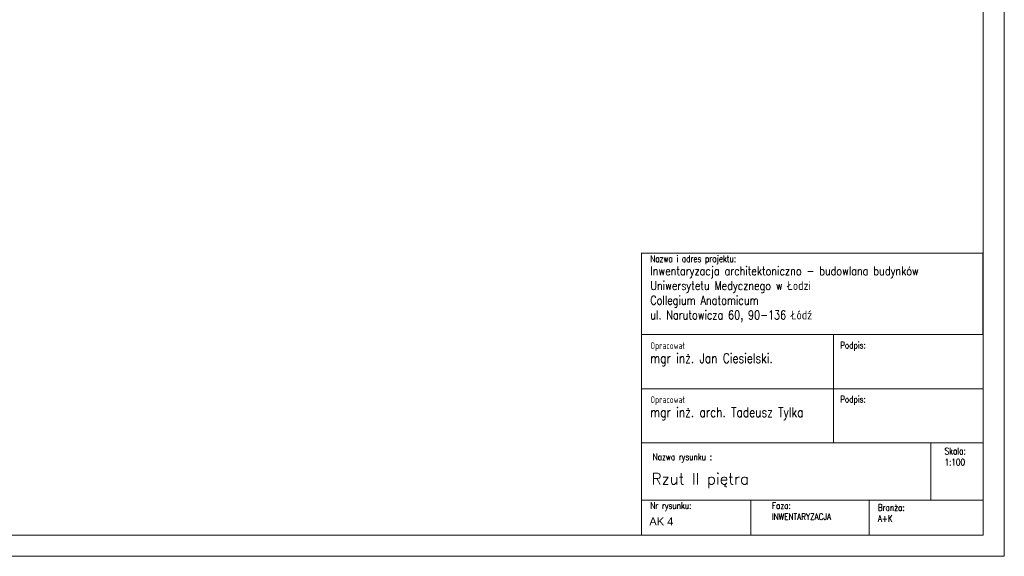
# Model space of a CAD drawing. Header units: millimetres. Extents: x -5254 to 173417, y -28809 to -6400.
# Tile 63 of 256: x 40340 to 42682, y -28809 to -27532. Entities that reach past the tile are written whole.
import ezdxf

# ---------------------------------------------------------------- set-up
doc = ezdxf.new("R2010")
doc.units = ezdxf.units.MM
doc.layers.add('m_tabela', color=7, linetype='Continuous', lineweight=15)
doc.layers.add('mr_wym_białe', color=7, linetype='Continuous', lineweight=9)
doc.styles.add('opis', font='simplex.shx', dxfattribs={"width": 0.8})
doc.styles.get("Standard").update_dxf_attribs({"font": 'arial.ttf'})

msp = doc.modelspace()

# ---------------------------------------------------------------- linework, layer by layer
at = {"layer": 'm_tabela'}
for p, q in [((41818.34, -28087.32), (42631.42, -28087.32)), ((41819.39, -28759.36), (41819.39, -28281.57)), ((42276.15, -28281.57), (42276.15, -28410.21)), ((42276.15, -28410.21), (42276.15, -28538.86)), ((42507.47, -28538.86), (42507.47, -28675.36)), ((42632.47, -28538.86), (42632.47, -28667.51)), ((41819.39, -28675.36), (42632.47, -28675.36)), ((42079.68, -28675.36), (42079.68, -28759.36)), ((42360.72, -28675.36), (42360.72, -28759.36)), ((42632.47, -28759.36), (41819.39, -28759.36))]:
    msp.add_line(p, q, dxfattribs=at)
at = {"layer": 'm_tabela', "color": 0}
for p, q in [((41819.39, -28087.32), (41819.39, -28281.57)), ((42631.42, -28281.57), (42631.42, -28087.32)), ((42276.15, -28410.21), (42276.15, -28281.57)), ((42276.15, -28281.57), (42276.15, -28410.21)), ((41819.39, -28410.21), (42632.47, -28410.21)), ((41819.39, -28410.21), (42276.15, -28410.21)), ((42276.15, -28410.21), (41819.39, -28410.21)), ((41819.39, -28410.21), (42276.15, -28410.21)), ((42276.15, -28538.86), (42276.15, -28410.21)), ((42276.15, -28410.21), (42276.15, -28538.86)), ((41819.39, -28538.86), (42632.47, -28538.86)), ((41819.39, -28538.86), (42276.15, -28538.86)), ((42276.15, -28538.86), (41819.39, -28538.86)), ((41819.39, -28538.86), (42276.15, -28538.86)), ((42631.42, -28675.36), (41819.39, -28675.36)), ((42079.68, -28675.36), (42079.68, -28759.36)), ((42079.68, -28675.36), (42360.72, -28675.36)), ((42079.68, -28759.36), (42079.68, -28675.36)), ((42360.72, -28675.36), (42360.72, -28759.36)), ((42360.72, -28675.36), (42631.42, -28675.36)), ((42360.72, -28759.36), (42360.72, -28675.36)), ((42079.68, -28759.36), (41819.39, -28759.36)), ((42360.72, -28759.36), (42079.68, -28759.36)), ((42631.42, -28759.36), (42360.72, -28759.36))]:
    msp.add_line(p, q, dxfattribs=at)
at = {"layer": 'm_tabela'}
for points in [[(42632.47, -28281.57), (41819.39, -28281.57)], [(42632.47, -28410.21), (41819.39, -28410.21)]]:
    msp.add_lwpolyline(points, dxfattribs=at)
at = {"layer": 'mr_wym_białe', "color": 7}
for p, q in [((42682.47, -28809.36), (42682.47, -22869.36)), ((42632.47, -28759.36), (42632.47, -22919.36)), ((34322.47, -28759.36), (42632.47, -28759.36)), ((34272.47, -28809.36), (42682.47, -28809.36))]:
    msp.add_line(p, q, dxfattribs=at)

# ---------------------------------------------------------------- texts
at = {"layer": 'm_tabela', "style": 'opis'}
msp.add_text('Rzut II piętra', height=26.25, dxfattribs=at).set_placement((41843.41, -28638.01))
at = {"layer": 'm_tabela'}
msp.add_text('AK 4', height=18.9, dxfattribs=at).set_placement((41837.83, -28735.65))
at = {"layer": 'm_tabela', "char_height": 26.25, "attachment_point": 1, "style": 'opis'}
for s, insert, width in [('{\\H0.6x;Nazwa i adres projektu:} \\P{\\H0.8x;Inwentaryzacja architektoniczno - budowlana budynków Uniwersytetu Medycznego w Łodzi\\PCollegium Anatomicum\\Pul. Narutowicza 60, 90-136 Łódź}', (41840.18, -28092.99), 714.215), ('{\\H0.6x;Opracował}\\P{\\H0.88x;mgr inż. Jan Ciesielski. }', (41840.18, -28299.83), 476.9117), ('{\\H0.6x;Podpis:}', (42291.86, -28298.78), 91.8024), ('{\\H0.6x;Opracował}\\P{\\H0.88x;mgr inż. arch. Tadeusz Tylka}', (41840.18, -28428.47), 476.9117), ('{\\H0.6x;Podpis:}', (42291.86, -28427.43), 91.8024), ('{\\H0.6x;Skala:\\P1:100}', (42540.39, -28550.92), 91.8024), ('{\\H0.6x;Nazwa rysunku :}', (41845.87, -28564.59), 802.2672), ('{\\H0.6x;Nr rysunku:}', (41840.18, -28680.62), 247.9993), ('{\\H0.6x;Faza:\\PINWENTARYZACJA} ', (42129.53, -28680.83), 242.188), ('{\\H0.6x;Branża:\\PA+K} ', (42381.51, -28685.27), 247.9993)]:
    msp.add_mtext(s, dxfattribs=dict(at, insert=insert, width=width))

doc.saveas('drawing.dxf')
